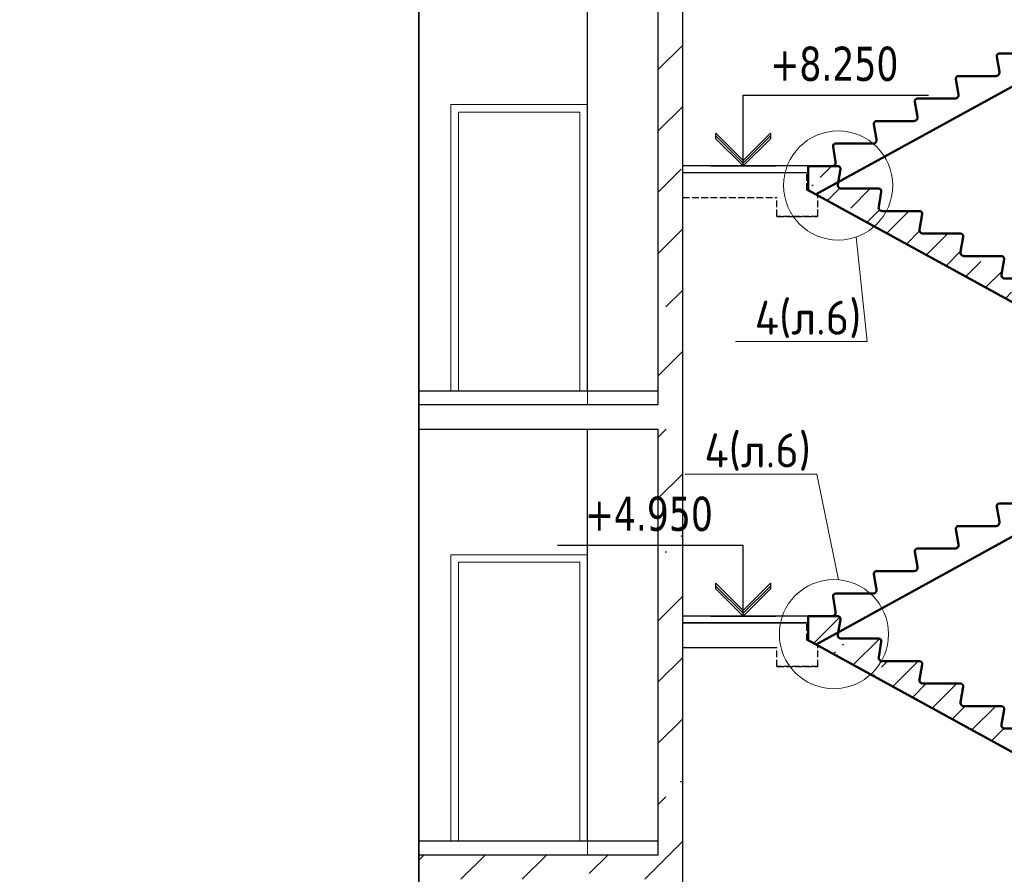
# Model space of a CAD drawing. Header units: millimetres. Extents: x 259029 to 2494469, y -731578 to -57567.
# Tile 106 of 252: x 368722 to 375940, y -553916 to -547649. Entities that reach past the tile are written whole.
import ezdxf
from ezdxf import colors
from ezdxf.entities.mleader import LeaderData, LeaderLine
from ezdxf.math import Vec2, Vec3

# ---------------------------------------------------------------- set-up
doc = ezdxf.new("R2010")
doc.units = ezdxf.units.MM
doc.linetypes.add('______2', pattern=[270, 200, -70])
doc.layers.get('Defpoints').update_dxf_attribs({"color": 140})
for name, color, linetype, lineweight in [('Standard', 7, 'Continuous', 25), ('Выноски', 20, 'Continuous', 20), ('Общий01', 7, 'Continuous', 13), ('ПЛИТА', 152, 'Continuous', 35), ('РАЗРЕЗЫ', 10, 'Continuous', 60), ('Символы 0.20', 1, 'Continuous', 20), ('Стена', 7, 'Continuous', 50), ('Стена_ бетон не несущ.', 253, 'Continuous', 35), ('Стена_ бетон несущ.', 253, 'Continuous', 70)]:
    doc.layers.add(name, color=color, linetype=linetype, lineweight=lineweight)
doc.styles.add('TAHOMA', font='tahoma.ttf')
doc.styles.add('ГОСТ', font='GOST_Common.ttf')
doc.dimstyles.new('ГОСТ', dxfattribs={"dimscale": 0, "dimtxt": 2.5, "dimasz": 2.5, "dimexe": 1.25, "dimexo": 0.625, "dimtad": 1, "dimdec": 0, "dimtxsty": 'ГОСТ', "dimblk": 'ARCHTICK', "dimcen": 2.5, "dimdle": 1.5, "dimclrd": 256, "dimclre": 256, "dimclrt": 256, "dimadec": 0, "dimazin": 0, "dimtfac": 1, "dimtdec": 0, "dimtmove": 1, "dimatfit": 3, "dimfxl": 2, "dimtfill": 1, "dimlwd": 0, "dimarcsym": 0})
pattern_1 = [(45, (-449245.4, -191107), (-449.0128, 449.0128), []), (45, (-448796.4, -191107), (-449.0128, 449.0128), [793.75, -158.75, 0, -158.75])]

# ---------------------------------------------------------------- blocks, each defined once
blk = doc.blocks.new('_None')
blk = doc.blocks.new('_ArchTick')
at = {"color": 0, "linetype": 'ByBlock', "const_width": 0.15}
blk.add_lwpolyline([(-0.5, -0.5), (0.5, 0.5)], dxfattribs=at)
blk = doc.blocks.new('*D881')
at = {"layer": 'Defpoints', "color": 0, "lineweight": -2, "transparency": 16777216}
for p in [(377628.2, -553848), (374493, -555980.5), (374493, -558268.2)]:
    blk.add_point(p, dxfattribs=at)
at = {"layer": 'РАЗРЕЗЫ', "lineweight": -2, "transparency": 16777216}
for p, q in [((377628.2, -553910.5), (377628.2, -558393.2)), ((374493, -556043), (374493, -558393.2))]:
    blk.add_line(p, q, dxfattribs=at)
at = {"layer": 'РАЗРЕЗЫ', "lineweight": 0, "transparency": 16777216}
blk.add_line((377778.2, -558268.2), (374343, -558268.2), dxfattribs=at)
at = {"layer": 'РАЗРЕЗЫ', "lineweight": 0, "transparency": 16777216, "xscale": 250, "yscale": 250, "zscale": 250, "rotation": 180}
blk.add_blockref('_ArchTick', (374493, -558268.2), dxfattribs=at)
at = {"layer": 'РАЗРЕЗЫ', "lineweight": 0, "transparency": 16777216, "xscale": 250, "yscale": 250, "zscale": 250}
blk.add_blockref('_ArchTick', (377628.2, -558268.2), dxfattribs=at)
at = {"layer": 'РАЗРЕЗЫ', "lineweight": -2, "transparency": 16777216, "insert": (376060.6, -558080.7), "char_height": 250, "attachment_point": 5, "style": 'ГОСТ', "bg_fill": 3, "box_fill_scale": 1.1, "bg_fill_color": 256, "bg_fill_true_color": 13158600, "bg_fill_transparency": 0}
blk.add_mtext('3135', dxfattribs=at)
blk = doc.blocks.new('НОВЫЙ')
at = {"layer": 'Standard', "color": 5, "linetype": 'Continuous', "lineweight": 50, "transparency": 33554687}
for p, q in [((381795.8, -472121.9), (382011.4, -472121.7)), ((382011.4, -472121.9), (381835.3, -472121.9)), ((382011.4, -472121.9), (382011.4, -472297.6)), ((381795.4, -472257), (381776.2, -472145.8)), ((378952.4, -473979.3), (382011.4, -472297.6)), ((381495.4, -472422), (381476.2, -472310.8)), ((381495.8, -472286.9), (381770.9, -472286.9)), ((381195.4, -472587), (381176.2, -472475.8)), ((381195.8, -472451.9), (381470.9, -472451.9)), ((380895.8, -472616.9), (381170.9, -472616.9)), ((380895.4, -472752), (380876.2, -472640.8)), ((380595.4, -472917), (380576.2, -472805.8)), ((380595.8, -472781.9), (380870.9, -472781.9)), ((380295.4, -473082), (380276.2, -472970.8)), ((380295.8, -472946.9), (380570.9, -472946.9)), ((379995.4, -473247), (379976.2, -473135.8)), ((379995.8, -473111.9), (380270.9, -473111.9)), ((379695.8, -473276.9), (379970.9, -473276.9)), ((379695.4, -473412), (379676.2, -473300.8)), ((379395.4, -473577), (379376.2, -473465.8)), ((379395.8, -473441.9), (379670.9, -473441.9)), ((379095.4, -473742), (379076.2, -473630.8)), ((379095.8, -473606.9), (379370.9, -473606.9)), ((378894.8, -473771.9), (378894.9, -473836.7)), ((378894.8, -473771.9), (378894.8, -473947.6)), ((378894.8, -473771.9), (379070.9, -473771.9))]:
    blk.add_line(p, q, dxfattribs=at)
for centre, radius, start, end in [((381795.8, -472141.9), 20, 90, 191.30993), ((381770.9, -472261.9), 25, 270, 11.30993), ((381495.8, -472306.9), 20, 90, 191.30993), ((381195.8, -472471.9), 20, 90, 191.30993), ((381470.9, -472426.9), 25, 270, 11.30993), ((380895.8, -472636.9), 20, 90, 191.30993), ((381170.9, -472591.9), 25, 270, 11.30993), ((380870.9, -472756.9), 25, 270, 11.30993), ((380595.8, -472801.9), 20, 90, 191.30993), ((380570.9, -472921.9), 25, 270, 11.30993), ((380295.8, -472966.9), 20, 90, 191.30993), ((379995.8, -473131.9), 20, 90, 191.30993), ((380270.9, -473086.9), 25, 270, 11.30993), ((379695.8, -473296.9), 20, 90, 191.30993), ((379970.9, -473251.9), 25, 270, 11.30993), ((379670.9, -473416.9), 25, 270, 11.30993), ((379395.8, -473461.9), 20, 90, 191.30993), ((379095.8, -473626.9), 20, 90, 191.30993), ((379370.9, -473581.9), 25, 270, 11.30993), ((379070.9, -473746.9), 25, 270, 11.30993)]:
    blk.add_arc(centre, radius, start, end, dxfattribs=at)
at = {"layer": 'РАЗРЕЗЫ', "color": 5, "lineweight": 35}
for p, q in [((382011.4, -472297.6), (382011.4, -472121.9)), ((382011.4, -472297.6), (382011.4, -472297.6)), ((378894.8, -473947.6), (378894.8, -473771.9)), ((378952.4, -473979.3), (378894.8, -473947.6))]:
    blk.add_line(p, q, dxfattribs=at)
blk = doc.blocks.new('выаыв')
at = {"layer": 'Standard', "color": 7, "linetype": '______2', "lineweight": 30}
for p, q in [((483017, -472887), (483017, -472378)), ((486656, -473099), (486656, -472378)), ((482696, -473063), (483017, -472887)), ((482696, -473659), (482696, -473063)), ((483896, -473659), (483896, -473099)), ((486656, -473099), (483896, -473099)), ((482696, -473659), (482696, -473279)), ((483896, -473659), (482696, -473659)), ((483896, -473659), (482696, -473659)), ((482696, -473659), (483896, -473659)), ((483896, -473659), (482696, -473659))]:
    blk.add_line(p, q, dxfattribs=at)
at = {"layer": 'ПЛИТА', "color": 0, "lineweight": 30}
blk.add_line((483017, -472378), (486656, -472378), dxfattribs=at)
blk = doc.blocks.new('марш2')
at = {"layer": 'РАЗРЕЗЫ', "lineweight": -2}
h = blk.add_hatch(dxfattribs=at)
h.set_pattern_fill('ANSI35', color=256, scale=50)
h.paths.add_polyline_path([(519266.6, -473418), (519247, -473531.5, 0.457423), (519271.7, -473560.2), (519546.8, -473560.2, -0.457423), (519566.6, -473583), (519547, -473696.5, 0.457423), (519571.7, -473725.2), (519846.8, -473725.2, -0.457423), (519866.6, -473748), (519847, -473861.5, 0.457423), (519871.7, -473890.2), (520146.8, -473890.2, -0.457423), (520166.6, -473913), (520147, -474026.5, 0.457423), (520171.7, -474055.2), (520446.8, -474055.2, -0.457423), (520466.6, -474078), (520447, -474191.5, 0.457423), (520471.7, -474220.2), (520746.8, -474220.2, -0.457423), (520766.6, -474243), (520747, -474356.5, 0.457423), (520771.7, -474385.2), (521046.8, -474385.2, -0.457423), (521066.6, -474408), (521047, -474521.5, 0.457423), (521071.7, -474550.2), (521346.8, -474550.2, -0.457423), (521366.6, -474573), (521347, -474686.5, 0.457423), (521371.7, -474715.2), (521646.8, -474715.2, -0.457423), (521666.6, -474738), (521647, -474851.5, 0.457423), (521671.7, -474880.2), (521946.8, -474880.2, -0.457423), (521966.6, -474903), (521947, -475016.5, 0.457423), (521971.7, -475045.2), (522147.9, -475045.2), (522147.9, -475220.9), (522090.2, -475252.5), (519031.2, -473570.9), (519031.2, -473395), (519246.9, -473395.2, -0.457187)])
at = {"layer": 'РАЗРЕЗЫ', "color": 2, "lineweight": -2, "xscale": -1}
blk.add_blockref('НОВЫЙ', (901042.6, -1273.3), dxfattribs=at)

msp = doc.modelspace()

# ---------------------------------------------------------------- hatches: boundary and pattern name
at = {"layer": 'Стена_ бетон несущ.', "linetype": 'Continuous', "lineweight": 25}
h = msp.add_hatch(dxfattribs=at)
h.set_pattern_fill('ANSI35', scale=100, style=0)
h.set_pattern_definition(pattern_1)
h.paths.add_polyline_path([(373582.8, -550471.9), (373582.8, -547351.9), (373402.8, -547351.9), (373402.8, -550471.9)])
h = msp.add_hatch(dxfattribs=at)
h.set_pattern_fill('ANSI35', scale=100, style=0)
h.set_pattern_definition(pattern_1)
h.paths.add_polyline_path([(373582.8, -553771.9), (373582.8, -550651.9), (373402.8, -550651.9), (373402.8, -553771.9)])
h = msp.add_hatch(dxfattribs=at)
h.set_pattern_fill('ANSI35', scale=100, style=0)
h.set_pattern_definition(pattern_1)
h.paths.add_polyline_path([(371647.6, -553771.9), (371647.6, -553951.9), (373582.8, -553951.9), (373582.8, -553771.9)])

# ---------------------------------------------------------------- linework, layer by layer
at = {"layer": 'Standard', "color": 7, "linetype": 'Continuous', "lineweight": 25}
for p, q in [((373582.8, -553951.9), (373582.8, -544724)), ((373582.8, -550651.9), (373582.8, -547171.9)), ((373402.8, -550471.9), (373402.8, -547351.9)), ((374024.7, -548721.9), (374024.7, -548201.9)), ((374024.7, -548201.9), (375384.7, -548201.9)), ((373824.7, -548521.9), (373824.7, -548481.9)), ((373824.7, -548481.9), (374024.7, -548681.9)), ((374024.7, -548681.9), (374224.7, -548481.9)), ((374224.7, -548481.9), (374224.7, -548501.9)), ((374024.7, -548701.9), (373824.7, -548501.9)), ((374024.7, -548721.9), (373824.7, -548521.9)), ((374224.7, -548501.9), (374024.7, -548701.9)), ((374224.7, -548521.9), (374024.7, -548721.9)), ((374224.7, -548501.9), (374224.7, -548521.9)), ((373784.7, -548721.9), (374264.7, -548721.9)), ((373582.8, -552021.9), (373582.8, -550471.9)), ((373402.8, -553771.9), (373402.8, -550651.9)), ((372664.7, -551501.9), (374024.7, -551501.9)), ((374024.7, -552021.9), (374024.7, -551501.9)), ((373824.7, -551821.9), (373824.7, -551781.9)), ((373824.7, -551781.9), (374024.7, -551981.9)), ((374024.7, -552001.9), (373824.7, -551801.9)), ((374024.7, -551981.9), (374224.7, -551781.9)), ((374224.7, -551801.9), (374024.7, -552001.9)), ((374224.7, -551781.9), (374224.7, -551801.9)), ((374224.7, -551801.9), (374224.7, -551821.9)), ((374024.7, -552021.9), (373824.7, -551821.9)), ((374224.7, -551821.9), (374024.7, -552021.9)), ((373784.7, -552021.9), (374264.7, -552021.9)), ((373582.8, -555321.9), (373582.8, -553771.9))]:
    msp.add_line(p, q, dxfattribs=at)
at = {"layer": 'Standard', "color": 7, "linetype": 'Continuous', "lineweight": 13}
for p, q in [((372826.8, -548327.9), (371938.8, -548327.9)), ((371938.8, -548327.9), (371938.8, -550371.9)), ((372826.8, -550371.9), (372826.8, -548327.9)), ((372826.8, -551627.9), (371938.8, -551627.9)), ((371938.8, -551627.9), (371938.8, -553671.9)), ((372826.8, -553671.9), (372826.8, -551627.9))]:
    msp.add_line(p, q, dxfattribs=at)
at = {"layer": 'Общий01', "color": 7, "linetype": 'Continuous', "lineweight": 25}
for p, q in [((373402.8, -550371.9), (371647.6, -550371.9)), ((371647.6, -550471.9), (373402.8, -550471.9)), ((371647.6, -550651.9), (373402.8, -550651.9)), ((373402.8, -553671.9), (371647.6, -553671.9)), ((371647.6, -553771.9), (373402.8, -553771.9))]:
    msp.add_line(p, q, dxfattribs=at)
at = {"layer": 'ПЛИТА', "color": 0}
for p, q in [((371647.6, -533746.3), (371647.6, -561166.9)), ((374492.6, -552071.9), (373582.8, -552071.9))]:
    msp.add_line(p, q, dxfattribs=at)
at = {"layer": 'ПЛИТА', "color": 0, "lineweight": 30}
msp.add_line((373582.8, -552251.9), (374272.8, -552252), dxfattribs=at)
at = {"layer": 'Символы 0.20'}
for centre in [(374721.6, -548865), (374690.3, -552154.7)]:
    msp.add_circle(centre, 400, dxfattribs=at)
at = {"layer": 'Стена', "color": 7, "linetype": 'Continuous', "lineweight": 25}
for p, q in [((374682.8, -548721.9), (373582.8, -548721.9)), ((374522.5, -548722.1), (373582.8, -548721.9)), ((374682.8, -552021.9), (373582.8, -552021.9)), ((374502.6, -552022.4), (373582.8, -552021.9))]:
    msp.add_line(p, q, dxfattribs=at)
at = {"layer": 'Стена_ бетон не несущ.', "color": 45, "linetype": 'Continuous', "lineweight": 25}
for p, q in [((372882.8, -550371.9), (372882.8, -547351.9)), ((372882.8, -553671.9), (372882.8, -550651.9))]:
    msp.add_line(p, q, dxfattribs=at)
at = {"layer": 'Стена_ бетон не несущ.', "color": 7, "linetype": 'Continuous', "lineweight": 13}
for p, q in [((372882.8, -548271.9), (371882.8, -548271.9)), ((371882.8, -548271.9), (371882.8, -550371.9)), ((372882.8, -550471.9), (372882.8, -548271.9)), ((372882.8, -551571.9), (371882.8, -551571.9)), ((371882.8, -551571.9), (371882.8, -553671.9)), ((372882.8, -553771.9), (372882.8, -551571.9))]:
    msp.add_line(p, q, dxfattribs=at)

# ---------------------------------------------------------------- block references
at = {"layer": 'РАЗРЕЗЫ', "color": 2, "lineweight": -2}
for name, p in [('НОВЫЙ', (-4392.2, -74950.2)), ('марш2', (-144528.6, -75327)), ('НОВЫЙ', (-4392.2, -78250.2))]:
    msp.add_blockref(name, p, dxfattribs=at)
at = {"layer": 'РАЗРЕЗЫ', "color": 2, "lineweight": -2, "xscale": -0.25, "yscale": 0.25, "zscale": 0.25}
for p in [(495246.9, -430677.3), (495246.9, -433977.3)]:
    msp.add_blockref('выаыв', p, dxfattribs=at)

# ---------------------------------------------------------------- texts
at = {"layer": 'Standard', "color": 7, "linetype": 'Continuous', "lineweight": 25, "char_height": 250, "width": 1028.162, "attachment_point": 7, "style": 'TAHOMA'}
for s, insert in [('\\W0.86;+8.250', (374224.7, -548101.9)), ('\\W0.86;+4.950', (372864.7, -551401.9))]:
    msp.add_mtext(s, dxfattribs=dict(at, insert=insert))
at = {"layer": 'Выноски'}
note = msp.add_mtext_static_columns([''] * 2, width=18604.939, gutter_width=10240.1, height=0, dxfattribs=dict(at, insert=(295601.8, -509833), char_height=250, attachment_point=1, style='ГОСТ'))
for column, words in zip([note] + note.columns.linked_columns, ['\\pi8790.91665;Общие указания:\\P\\pi570.45,l346.2,t2000;1.^IСтроительство здания должно производиться в соответствии с проектом производства работ (ППР). при {\\H1.66663x; }\\P\\pi0,t346.2;отсутствии проекта ППР в производство строительно-монтажных работ запрещается. {\\H1.18896x; }\\P\\pi570.45,t2000;2.^IМонтаж сборных конструкций вести в соответствии с требованиями СП 70.13330.2012 "Несущие и {\\H1.54818x; }\\P\\pi0,t346.2;ограждающие конструкции "(акт.ред. СНиП 3.03.01-87*).{\\H1.62844x;\\C0; \\H0.61408x;\\P\\pi570.45,t2000;}3.^IВсе сварные работы следует вести в соответствии с ГОСТ 5264-80* "Ручная дуговая сварка.Соединения {\\H1.20169x; }\\P\\pi0,t346.2;сварные" и  ГОСТ 14098-2014 "Соединения сварные арматуры и закладных деталей железобетонных конструкций". {\\H1.54394x; }\\PСварку вести электродами типа Э42А. {\\H1.42985x;\\C0; \\H0.69937x;\\P\\pi570.45,t2000;}4.^IВсе металлические конструкции окрасить эмалью ПФ-1189 по ГОСТ 6465-79 в два слоя. Эмаль наносить на {\\H1.46788x; }\\P\\pi0,t346.2;грунтовку ГФ-021 по ГОСТ 25129-82 (первый слой - на заводе-изготовителе, второй слой - на монтаже).{\\H1.65521x;\\C0; \\H0.60415x;\\P\\pi10052.46968,l0,tz;\\H1.55946x; \\H0.64125x;\\P\\H1.64685x; \\H0.60722x;\\P\\pi812.5,l41.6675;\\H1.23852x; \\H0.80742x;\\P}', '']):
    column.text = words

# ---------------------------------------------------------------- dimensions: what is measured, and where the dimension line sits
at = {"layer": 'РАЗРЕЗЫ', "color": 0, "lineweight": -2}
dim = msp.add_linear_dim(base=(374493, -558268.2), p1=(377628.2, -553848), p2=(374493, -555980.5), dimstyle='ГОСТ', override={"dimscale": 100, "dimtix": 0, "dimtofl": 1, "dimtmove": 1, "dimatfit": 3}, dxfattribs=at)
dim.commit()
dim.dimension.update_dxf_attribs({"geometry": '*D881', "text_midpoint": (376060.6, -558080.7)})

# ---------------------------------------------------------------- leaders
at = {"layer": 'Символы 0.20'}
ml = msp.add_multileader_mtext('Standard', dxfattribs=at)
ml.set_content('3(л.6)', color=256, style='ГОСТ')
ml.set_leader_properties(color=256, linetype='ByLayer', lineweight=-1)
ml.set_arrow_properties(name='NONE')
ml.build(insert=Vec2(0, 0))
ml.multileader.update_dxf_attribs({"text_left_attachment_type": 6, "text_right_attachment_type": 6, "dogleg_length": 0.25, "arrow_head_size": 200, "scale": 100})
ctx = ml.context
ctx.base_point, ctx.scale, ctx.char_height, ctx.arrow_head_size, ctx.landing_gap_size, ctx.plane_origin = Vec3(356999.7, -549601.6), 100, 250, 200, 25, Vec3(357484, -549903.4)
ctx.left_attachment, ctx.right_attachment = 6, 6
notes = []
notes.append((ctx, [(0, (1, 1, 0), (356974.7, -549601.6), (1, 0), 25, [(0, [(356300.9, -549013.7)], 0, [])])]))
ctx.mtext.insert, ctx.mtext.width, ctx.mtext.defined_height, ctx.mtext.flow_direction = Vec3(357024.7, -549301.6), 1094.387, 742.8, 5
ml = msp.add_multileader_mtext('Standard', dxfattribs=at)
ml.set_content('1(л.6)', color=256, style='ГОСТ')
ml.set_leader_properties(color=256, linetype='ByLayer', lineweight=-1)
ml.set_arrow_properties(name='NONE')
ml.build(insert=Vec2(0, 0))
ml.multileader.update_dxf_attribs({"text_left_attachment_type": 6, "text_right_attachment_type": 6, "dogleg_length": 0.25, "arrow_head_size": 200, "scale": 100})
ctx = ml.context
ctx.base_point, ctx.scale, ctx.char_height, ctx.arrow_head_size, ctx.landing_gap_size, ctx.plane_origin = Vec3(359149.9, -549597.3), 100, 250, 200, 25, Vec3(360364.1, -551731.8)
ctx.left_attachment, ctx.right_attachment = 6, 6
notes.append((ctx, [(0, (1, 1, 0), (359124.9, -549597.3), (1, 0), 25, [(0, [(359053.1, -550276.7)], 0, [])])]))
ctx.mtext.insert, ctx.mtext.width, ctx.mtext.flow_direction = Vec3(359174.9, -549297.3), 792.21, 5
ml = msp.add_multileader_mtext('Standard', dxfattribs=at)
ml.set_content('4(л.6)', color=256, style='ГОСТ')
ml.set_leader_properties(color=256, linetype='ByLayer', lineweight=-1)
ml.set_arrow_properties(name='NONE')
ml.build(insert=Vec2(0, 0))
ml.multileader.update_dxf_attribs({"text_left_attachment_type": 6, "text_right_attachment_type": 6, "dogleg_length": 0.25, "arrow_head_size": 200, "scale": 100})
ctx = ml.context
ctx.base_point, ctx.scale, ctx.char_height, ctx.arrow_head_size, ctx.landing_gap_size, ctx.plane_origin = Vec3(374084.5, -550009.2), 100, 250, 200, 25, Vec3(376276, -549903.4)
ctx.left_attachment, ctx.right_attachment = 6, 6
notes.append((ctx, [(1, (1, 1, 0), (374934.5, -550009.2), (-1, 0), 25, [(0, [(374854.7, -549242.2)], 0, [])])]))
ctx.mtext.insert, ctx.mtext.width, ctx.mtext.defined_height, ctx.mtext.flow_direction = Vec3(374109.5, -549709.2), 1094.387, 742.8, 5
ml = msp.add_multileader_mtext('Standard', dxfattribs=at)
ml.set_content('3(л.6)', color=256, style='ГОСТ')
ml.set_leader_properties(color=256, linetype='ByLayer', lineweight=-1)
ml.set_arrow_properties(name='NONE')
ml.build(insert=Vec2(0, 0))
ml.multileader.update_dxf_attribs({"text_left_attachment_type": 6, "text_right_attachment_type": 6, "dogleg_length": 0.25, "arrow_head_size": 200, "scale": 100})
ctx = ml.context
ctx.base_point, ctx.scale, ctx.char_height, ctx.arrow_head_size, ctx.landing_gap_size, ctx.plane_origin = Vec3(354948.2, -550982.2), 100, 250, 200, 25, Vec3(357414.1, -553266.3)
ctx.left_attachment, ctx.right_attachment = 6, 6
notes.append((ctx, [(1, (1, 1, 0), (355773.2, -550982.2), (-1, 0), 25, [(0, [(355930.9, -551756.1)], 0, [])])]))
ctx.mtext.insert, ctx.mtext.width, ctx.mtext.defined_height, ctx.mtext.flow_direction = Vec3(354973.2, -550682.2), 1094.387, 742.8, 5
ml = msp.add_multileader_mtext('Standard', dxfattribs=at)
ml.set_content('4(л.6)', color=256, style='ГОСТ')
ml.set_leader_properties(color=256, linetype='ByLayer', lineweight=-1)
ml.set_arrow_properties(name='NONE')
ml.build(insert=Vec2(0, 0))
ml.multileader.update_dxf_attribs({"text_left_attachment_type": 6, "text_right_attachment_type": 6, "dogleg_length": 0.25, "arrow_head_size": 200, "scale": 100})
ctx = ml.context
ctx.base_point, ctx.scale, ctx.char_height, ctx.arrow_head_size, ctx.landing_gap_size, ctx.plane_origin = Vec3(373715.2, -550982.2), 100, 250, 200, 25, Vec3(376206.2, -553266.3)
ctx.left_attachment, ctx.right_attachment = 6, 6
notes.append((ctx, [(1, (1, 1, 0), (374565.2, -550982.2), (-1, 0), 25, [(0, [(374723, -551756.1)], 0, [])])]))
ctx.mtext.insert, ctx.mtext.width, ctx.mtext.defined_height, ctx.mtext.flow_direction = Vec3(373740.2, -550682.2), 1094.387, 742.8, 5
ml = msp.add_multileader_mtext('Standard', dxfattribs=at)
ml.set_content('1(л.6)', color=256, style='ГОСТ')
ml.set_leader_properties(color=256, linetype='ByLayer', lineweight=-1)
ml.set_arrow_properties(name='NONE')
ml.build(insert=Vec2(0, 0))
ml.multileader.update_dxf_attribs({"text_left_attachment_type": 6, "text_right_attachment_type": 6, "dogleg_length": 0.25, "arrow_head_size": 200, "scale": 100})
ctx = ml.context
ctx.base_point, ctx.scale, ctx.char_height, ctx.arrow_head_size, ctx.landing_gap_size, ctx.plane_origin = Vec3(359149.9, -552866.1), 100, 250, 200, 25, Vec3(360364.1, -555000.5)
ctx.left_attachment, ctx.right_attachment = 6, 6
notes.append((ctx, [(0, (1, 1, 0), (359124.9, -552866.1), (1, 0), 25, [(0, [(359053.1, -553545.4)], 0, [])])]))
ctx.mtext.insert, ctx.mtext.width, ctx.mtext.flow_direction = Vec3(359174.9, -552566.1), 792.21, 5
for ctx, leaders in notes:
    for number, flags, end, landing, length, lines in leaders:
        leader = LeaderData()
        leader.index, (leader.has_last_leader_line, leader.has_dogleg_vector, leader.attachment_direction) = number, flags
        leader.last_leader_point, leader.dogleg_vector, leader.dogleg_length = Vec3(end), Vec3(landing), length
        for number, points, colour, breaks in lines:
            line = LeaderLine()
            line.index, line.vertices, line.color, line.breaks = number, Vec3.list(points), colors.encode_raw_color(colour), breaks
            leader.lines.append(line)
        ctx.leaders.append(leader)

# ---------------------------------------------------------------- next in the draw order: block references
at = {"layer": 'РАЗРЕЗЫ', "color": 2, "lineweight": -2}
for name, p in [('марш2', (-144528.6, -78627)), ('НОВЫЙ', (-4392.2, -81550.2))]:
    msp.add_blockref(name, p, dxfattribs=at)

doc.saveas('drawing.dxf')
